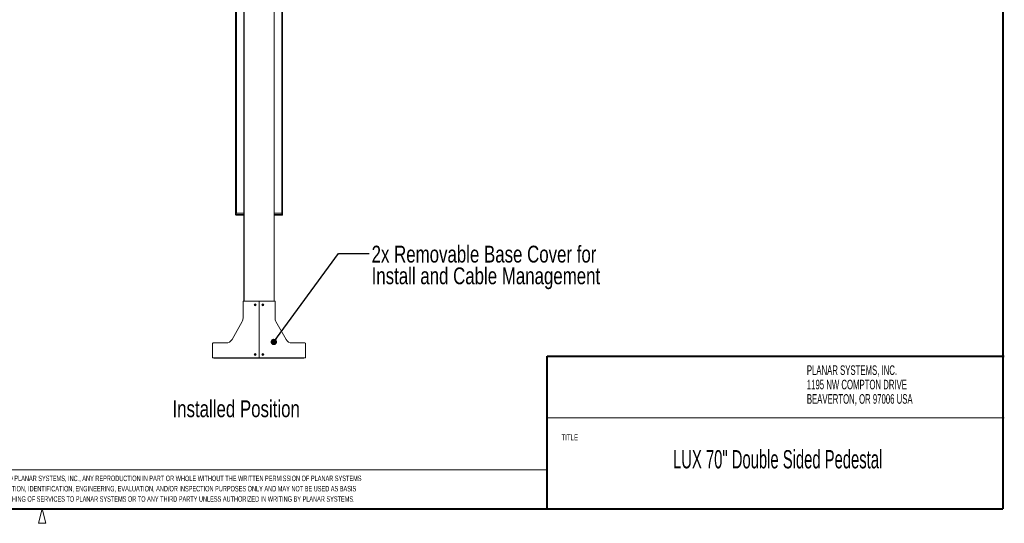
# Model space of a CAD drawing. Header units: millimetres. Extents: x 13 to 419, y 7 to 273.
# Tile 2 of 3: x 211 to 416, y 7 to 112. Entities that reach past the tile are written whole.
import ezdxf

# ---------------------------------------------------------------- set-up
doc = ezdxf.new("R2010")
doc.units = ezdxf.units.MM
doc.styles.add('SLDTEXTSTYLE0', font='TXT', dxfattribs={"width": 0.605})
doc.styles.add('SLDTEXTSTYLE1', font='TXT', dxfattribs={"width": 0.75})
doc.dimstyles.new('SLDDIMSTYLE3', dxfattribs={"dimtxt": 0, "dimasz": 1.3208, "dimexe": 0, "dimexo": 0.0625, "dimgap": 0, "dimtad": 0, "dimtih": 1, "dimtoh": 1, "dimdec": 0, "dimrnd": 1e-09, "dimzin": 0, "dimdsep": 46, "dimtxsty": 'Standard', "dimblk1": 'DOT', "dimblk2": 'DOT', "dimsah": 1, "dimcen": 0.09, "dimadec": 0, "dimazin": 0, "dimtfac": 1.3208, "dimtdec": 0, "dimtofl": 0, "dimtmove": 0, "dimatfit": 3, "dimldrblk": 'DOT', "dimfxl": 1, "dimfrac": 2, "dimtolj": 1, "dimtzin": 0, "dimarcsym": 0})

# ---------------------------------------------------------------- blocks, each defined once
blk = doc.blocks.new('SW_NOTE_0')
at = {"color": 0, "linetype": 'Continuous', "lineweight": 0, "char_height": 2, "attachment_point": 1, "style": 'SLDTEXTSTYLE0'}
for s, insert in [('PLANAR SYSTEMS, INC.', (0, 2.58)), ('1195 NW COMPTON DRIVE', (0, -0.42)), ('BEAVERTON, OR 97006 USA', (0, -3.42))]:
    blk.add_mtext(s, dxfattribs=dict(at, insert=insert))
blk = doc.blocks.new('SW_NOTE_1')
at = {"color": 0, "linetype": 'Continuous', "lineweight": 0, "char_height": 1.15, "attachment_point": 1, "style": 'SLDTEXTSTYLE0'}
for s, insert in [('THIS DRAWING CONTAINS INFORMATION PROPRIETARY TO PLANAR SYSTEMS, INC., ANY REPRODUCTION IN PART OR WHOLE WITHOUT THE WRITTEN PERMISSION OF PLANAR SYSTEMS', (0, 1.48)), ('IS PROHIBITED. THIS DRAWING IS SUPPLIED FOR INFORMATION, IDENTIFICATION, ENGINEERING, EVALUATION, AND/OR INSPECTION PURPOSES ONLY AND MAY NOT BE USED AS BASIS', (0, -0.67)), ('FOR THE MANUFACTURING OF PRODUCTS OR THE FURNISHING OF SERVICES TO PLANAR SYSTEMS OR TO ANY THIRD PARTY UNLESS AUTHORIZED IN WRITING BY PLANAR SYSTEMS.', (0, -2.82))]:
    blk.add_mtext(s, dxfattribs=dict(at, insert=insert))
blk = doc.blocks.new('Block1')
at = {"color": 7, "linetype": 'Continuous', "lineweight": 40}
for p, q in [((139.38, 178.08), (139.38, 209.83)), ((139.38, 209.83), (234.63, 209.83))]:
    blk.add_line(p, q, dxfattribs=at)
at = {"color": 7, "linetype": 'Continuous', "lineweight": 0}
for p, q in [((139.38, 209.83), (139.38, 178.08)), ((139.38, 209.83), (234.63, 209.83)), ((139.38, 197), (234.63, 197))]:
    blk.add_line(p, q, dxfattribs=at)
at = {"color": 7, "linetype": 'Continuous', "lineweight": 15}
blk.add_line((139.38, 186.2), (-8.21, 186.2), dxfattribs=at)
at = {"color": 7, "linetype": 'Continuous', "lineweight": 0}
for name, p in [('SW_NOTE_0', (193.5, 205.36)), ('SW_NOTE_1', (-5.89, 183.49))]:
    blk.add_blockref(name, p, dxfattribs=at)
at = {"color": 7, "linetype": 'Continuous', "lineweight": 0, "insert": (142.4, 193.55), "char_height": 1.25, "attachment_point": 1, "style": 'SLDTEXTSTYLE0'}
blk.add_mtext('TITLE', dxfattribs=at)
blk = doc.blocks.new('SW_NOTE_2')
at = {"color": 0, "linetype": 'Continuous', "lineweight": 0, "char_height": 3.5, "attachment_point": 1, "style": 'SLDTEXTSTYLE1'}
for s, insert in [('2x Removable Base Cover for', (0.53, 1.64)), ('Install and Cable Management', (0.53, -2.88))]:
    blk.add_mtext(s, dxfattribs=dict(at, insert=insert))
blk = doc.blocks.new('_DOT')
at = {"color": 0, "linetype": 'ByBlock', "lineweight": -2}
blk.add_line((-0.5, 0), (-1, 0), dxfattribs=at)
at = {"color": 0, "linetype": 'ByBlock', "const_width": 0.5}
blk.add_lwpolyline([(-0.25, 0, 1), (0.25, 0, 1)], format="xyb", close=True, dxfattribs=at)

msp = doc.modelspace()

# ---------------------------------------------------------------- linework, layer by layer
at = {"color": 7, "linetype": 'Continuous', "lineweight": 40}
for p in [(416.052, 269.748), (15.748, 9.652)]:
    msp.add_line(p, (416.052, 9.652), dxfattribs=at)
at = {"color": 7, "linetype": 'Continuous', "lineweight": 0}
for p, q in [((257.9235, 52.9634), (257.9235, 172.0259)), ((264.2735, 172.0259), (264.2735, 52.9634)), ((256.1852, 71.0493), (256.1852, 169.4462)), ((256.3837, 169.2478), (256.3837, 71.2478)), ((265.8133, 71.2478), (265.8133, 169.2478)), ((266.0118, 169.4462), (266.0118, 71.0493)), ((256.2029, 70.9739), (257.9235, 70.9739)), ((256.3837, 70.8509), (257.9235, 70.8509)), ((264.2735, 70.9739), (265.994, 70.9739)), ((265.8133, 70.8509), (264.2735, 70.8509)), ((257.7632, 52.9634), (257.7632, 49.4083)), ((261.0965, 52.9634), (257.7632, 52.9634)), ((260.2059, 52.1943), (260.2904, 52.182)), ((260.2059, 52.1943), (260.2781, 52.1943)), ((260.2059, 52.145), (260.2059, 52.1943)), ((260.2059, 52.145), (260.2904, 52.1573)), ((260.2781, 52.145), (260.2059, 52.145)), ((260.2781, 52.2665), (260.2904, 52.182)), ((260.2781, 52.2665), (260.3274, 52.2665)), ((260.2781, 52.1943), (260.2781, 52.2665)), ((260.2781, 52.1943), (260.2904, 52.182)), ((260.2781, 52.0728), (260.2904, 52.1573)), ((260.2904, 52.1573), (260.2781, 52.145)), ((260.2781, 52.0728), (260.2781, 52.145)), ((260.3274, 52.0728), (260.2781, 52.0728)), ((260.2904, 52.182), (260.3151, 52.182)), ((260.2904, 52.1573), (260.2904, 52.182)), ((260.3151, 52.1573), (260.2904, 52.1573)), ((260.3274, 52.2665), (260.3151, 52.182)), ((260.3996, 52.1943), (260.3151, 52.182)), ((260.3151, 52.182), (260.3274, 52.1943)), ((260.3151, 52.182), (260.3151, 52.1573)), ((260.3996, 52.145), (260.3151, 52.1573)), ((260.3274, 52.0728), (260.3151, 52.1573)), ((260.3274, 52.145), (260.3151, 52.1573)), ((260.3274, 52.2665), (260.3274, 52.1943)), ((260.3274, 52.1943), (260.3996, 52.1943)), ((260.3996, 52.145), (260.3274, 52.145)), ((260.3274, 52.145), (260.3274, 52.0728)), ((260.3996, 52.1943), (260.3996, 52.145)), ((261.0965, 41.1564), (261.0965, 52.9634)), ((261.1005, 41.1564), (261.1005, 52.9634)), ((261.1005, 52.9634), (264.4338, 52.9634)), ((261.7974, 52.1943), (261.8819, 52.182)), ((261.7974, 52.1943), (261.8695, 52.1943)), ((261.7974, 52.145), (261.7974, 52.1943)), ((261.7974, 52.145), (261.8819, 52.1573)), ((261.8695, 52.145), (261.7974, 52.145)), ((261.8695, 52.2665), (261.8819, 52.182)), ((261.8695, 52.1943), (261.8695, 52.2665)), ((261.8695, 52.2665), (261.9189, 52.2665)), ((261.8695, 52.1943), (261.8819, 52.182)), ((261.8695, 52.0728), (261.8819, 52.1573)), ((261.8819, 52.1573), (261.8695, 52.145)), ((261.8695, 52.0728), (261.8695, 52.145)), ((261.9189, 52.0728), (261.8695, 52.0728)), ((261.8819, 52.182), (261.9066, 52.182)), ((261.8819, 52.1573), (261.8819, 52.182)), ((261.9066, 52.1573), (261.8819, 52.1573)), ((261.9189, 52.2665), (261.9066, 52.182)), ((261.9066, 52.182), (261.9189, 52.1943)), ((261.9911, 52.1943), (261.9066, 52.182)), ((261.9066, 52.182), (261.9066, 52.1573)), ((261.9189, 52.0728), (261.9066, 52.1573)), ((261.9189, 52.145), (261.9066, 52.1573)), ((261.9911, 52.145), (261.9066, 52.1573)), ((261.9189, 52.2665), (261.9189, 52.1943)), ((261.9189, 52.1943), (261.9911, 52.1943)), ((261.9189, 52.145), (261.9189, 52.0728)), ((261.9911, 52.145), (261.9189, 52.145)), ((261.9911, 52.1943), (261.9911, 52.145)), ((264.4338, 52.9634), (264.4338, 49.4083)), ((257.5784, 48.7057), (255.4619, 44.9583)), ((264.6185, 48.7057), (266.7351, 44.9583)), ((251.4132, 44.0942), (251.4132, 41.1564)), ((254.2179, 44.2321), (251.551, 44.2321)), ((267.9791, 44.2321), (270.6459, 44.2321)), ((270.7838, 44.0942), (270.7838, 41.1564)), ((261.0965, 41.1564), (251.4132, 41.1564)), ((251.8717, 41.0571), (257.8739, 41.0571)), ((257.8739, 41.0571), (257.8739, 41.1564)), ((264.3231, 41.0571), (257.8739, 41.0571)), ((261.0965, 41.2175), (261.1005, 41.2175)), ((261.1005, 41.1564), (270.7838, 41.1564)), ((261.7974, 41.8756), (261.8819, 41.8632)), ((261.7974, 41.8756), (261.8695, 41.8756)), ((261.7974, 41.8262), (261.7974, 41.8756)), ((261.7974, 41.8262), (261.8819, 41.8385)), ((261.8695, 41.8262), (261.7974, 41.8262)), ((261.8695, 41.9478), (261.8819, 41.8632)), ((261.8695, 41.8756), (261.8695, 41.9478)), ((261.8695, 41.9478), (261.9189, 41.9478)), ((261.8695, 41.8756), (261.8819, 41.8632)), ((261.8695, 41.754), (261.8819, 41.8385)), ((261.8819, 41.8385), (261.8695, 41.8262)), ((261.8695, 41.754), (261.8695, 41.8262)), ((261.9189, 41.754), (261.8695, 41.754)), ((261.8819, 41.8385), (261.8819, 41.8632)), ((261.8819, 41.8632), (261.9066, 41.8632)), ((261.9066, 41.8385), (261.8819, 41.8385)), ((261.9189, 41.9478), (261.9066, 41.8632)), ((261.9066, 41.8632), (261.9189, 41.8756)), ((261.9911, 41.8756), (261.9066, 41.8632)), ((261.9066, 41.8632), (261.9066, 41.8385)), ((261.9189, 41.8262), (261.9066, 41.8385)), ((261.9911, 41.8262), (261.9066, 41.8385)), ((261.9189, 41.754), (261.9066, 41.8385)), ((261.9189, 41.9478), (261.9189, 41.8756)), ((261.9189, 41.8756), (261.9911, 41.8756)), ((261.9911, 41.8262), (261.9189, 41.8262)), ((261.9189, 41.8262), (261.9189, 41.754)), ((261.9911, 41.8756), (261.9911, 41.8262)), ((264.3231, 41.0571), (264.3231, 41.1564)), ((270.3253, 41.0571), (264.3231, 41.0571)), ((215.9, 9.652), (215.15, 6.652)), ((215.9, 9.652), (216.65, 6.652)), ((215.15, 6.652), (216.65, 6.652))]:
    msp.add_line(p, q, dxfattribs=at)
at = {"color": 8, "linetype": 'Continuous', "lineweight": 0}
for p, q in [((257.9731, 172.0259), (257.9731, 52.9634)), ((264.2239, 52.9634), (264.2239, 172.0259)), ((256.2087, 70.9791), (257.9235, 70.9791)), ((257.9235, 70.9557), (256.2087, 70.9557)), ((256.3837, 71.2478), (257.9235, 71.2478)), ((265.8133, 71.2478), (264.2735, 71.2478)), ((264.2735, 70.9791), (265.9883, 70.9791)), ((265.9883, 70.9557), (264.2735, 70.9557))]:
    msp.add_line(p, q, dxfattribs=at)
at = {"color": 7, "linetype": 'Continuous', "lineweight": 0}
for centre, radius in [((260.3028, 52.1696), 0.1969), ((260.3028, 52.1696), 0.1719), ((261.8942, 52.1696), 0.1969), ((261.8942, 52.1696), 0.1719), ((260.3028, 41.8509), 0.1969), ((260.3028, 41.8509), 0.1062), ((261.8942, 41.8509), 0.1969), ((261.8942, 41.8509), 0.1719)]:
    msp.add_circle(centre, radius, dxfattribs=at)
for centre, radius, start, end in [((256.3837, 71.0493), 0.1984, 180, 200.883319), ((265.8133, 71.0493), 0.1984, 339.116681, 0), ((256.3344, 49.4083), 1.4288, 330.542293, 0), ((265.8626, 49.4083), 1.4288, 180, 209.457707), ((251.551, 44.0942), 0.1379, 90, 180), ((254.2179, 45.6609), 1.4288, 270, 330.542293), ((267.9791, 45.6609), 1.4288, 209.457707, 270), ((270.6459, 44.0942), 0.1379, 0, 90), ((251.8717, 41.3554), 0.2982, 221.859436, 270), ((260.2551, 41.8509), 0.0781, 0, 113.082141), ((260.2551, 41.8509), 0.0781, 246.917859, 0), ((270.3253, 41.3554), 0.2982, 270, 318.140564)]:
    msp.add_arc(centre, radius, start, end, dxfattribs=at)
for centre, start_param, end_param in [((251.8717, 41.3554), 2.30138132, 3.14159265), ((270.3253, 41.3554), 3.14159265, 3.98180399)]:
    msp.add_ellipse(centre, major_axis=(0, 0.2982), ratio=0.4247255, start_param=start_param, end_param=end_param, dxfattribs=at)
for points, knots in [([(256.1983, 70.9786), (256.1988, 70.9774), (256.1999, 70.9751), (256.2022, 70.9737), (256.2048, 70.9741), (256.2071, 70.9762), (256.2083, 70.9783), (256.2087, 70.9791)], [0, 0, 0, 0, 0.209071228, 0.41768143, 0.638948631, 0.872138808, 1, 1, 1, 1]), ([(256.2087, 70.9557), (256.2079, 70.9571), (256.2064, 70.96), (256.2037, 70.9656), (256.2011, 70.9715), (256.1993, 70.9759), (256.1985, 70.978), (256.1983, 70.9786)], [0, 0, 0, 0, 0.22343976, 0.44639681, 0.68065429, 0.91054789, 1, 1, 1, 1]), ([(256.3837, 71.2478), (256.3835, 71.2475), (256.3692, 71.2274), (256.3226, 71.1612), (256.2573, 71.0678), (256.2218, 71.003), (256.2087, 70.9791)], [0, 0, 0, 0, 0.00290348, 0.21571752, 0.71022967, 1, 1, 1, 1]), ([(256.2087, 70.9557), (256.2218, 70.9366), (256.2573, 70.8851), (256.3226, 70.8563), (256.3692, 70.8509), (256.3835, 70.8509), (256.3837, 70.8509)], [0, 0, 0, 0, 0.289770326, 0.784282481, 0.997096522, 1, 1, 1, 1]), ([(265.9883, 70.9791), (265.9752, 71.003), (265.9397, 71.0678), (265.8744, 71.1612), (265.8278, 71.2274), (265.8135, 71.2475), (265.8133, 71.2478)], [0, 0, 0, 0, 0.28977033, 0.78428248, 0.99709652, 1, 1, 1, 1]), ([(265.8133, 70.8509), (265.8135, 70.8509), (265.8278, 70.8509), (265.8744, 70.8563), (265.9397, 70.8851), (265.9752, 70.9366), (265.9883, 70.9557)], [0, 0, 0, 0, 0.00290348, 0.21571752, 0.71022967, 1, 1, 1, 1]), ([(265.9883, 70.9791), (265.989, 70.9778), (265.9906, 70.9753), (265.9933, 70.9737), (265.9959, 70.9741), (265.9977, 70.9762), (265.9985, 70.9781), (265.9987, 70.9786)], [0, 0, 0, 0, 0.22343976, 0.44639681, 0.68065429, 0.91054789, 1, 1, 1, 1]), ([(265.9987, 70.9786), (265.9982, 70.9771), (265.9971, 70.9743), (265.9948, 70.9689), (265.9922, 70.9633), (265.9899, 70.9587), (265.9887, 70.9565), (265.9883, 70.9557)], [0, 0, 0, 0, 0.20907123, 0.41768143, 0.63894863, 0.87213881, 1, 1, 1, 1])]:
    msp.add_open_spline(points, degree=3, knots=knots, dxfattribs=at)

# ---------------------------------------------------------------- block references
msp.add_blockref('SW_NOTE_2', (284.0142, 62.8543), dxfattribs=at)
at = {"color": 7, "linetype": 'Continuous'}
msp.add_blockref('Block1', (181.7072, -168.3734), dxfattribs=at)

# ---------------------------------------------------------------- texts
at = {"color": 7, "linetype": 'Continuous', "lineweight": 0}
for s, insert, char_height, attachment_point, style in [('Installed Position', (243.0637, 32.2694), 3.5, 1, 'SLDTEXTSTYLE1'), ('LUX 70" Double Sided Pedestal', (369.1306, 21.9083), 3.81, 2, 'SLDTEXTSTYLE0')]:
    msp.add_mtext(s, dxfattribs=dict(at, insert=insert, char_height=char_height, attachment_point=attachment_point, style=style))

# ---------------------------------------------------------------- leaders
msp.add_leader([(264.1666, 44.4377), (277.6642, 62.8543), (284.0142, 62.8543)], dimstyle='SLDDIMSTYLE3', dxfattribs=at)

doc.saveas('drawing.dxf')
